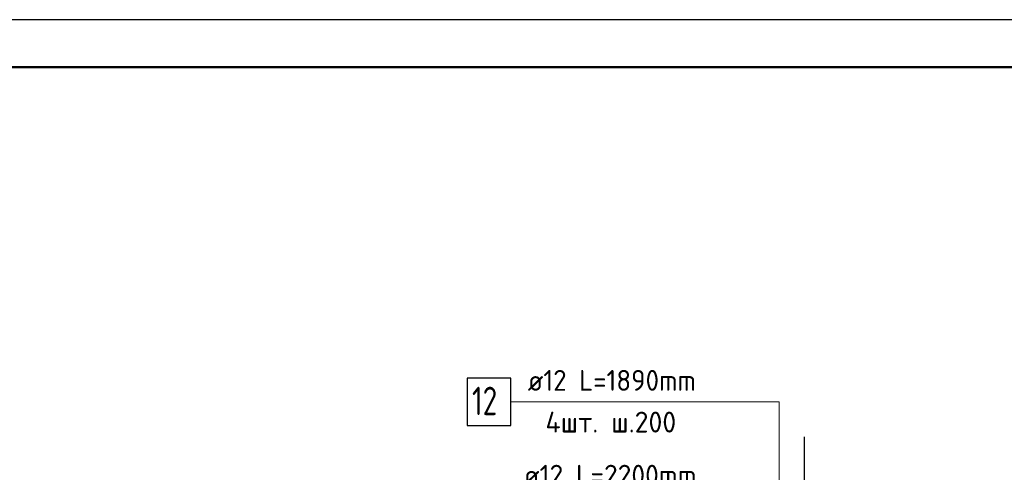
# Model space of a CAD drawing. Header units: millimetres. Extents: x 0 to 61017, y 0 to 42000.
# Tile 8 of 30: x 5527 to 15912, y 37228 to 42000. Entities that reach past the tile are written whole.
import ezdxf

# ---------------------------------------------------------------- set-up
doc = ezdxf.new("R2010")
doc.units = ezdxf.units.MM
doc.linetypes.add('______5', pattern=[1100, 800, -100, 100, -100])
for name, color, linetype, lineweight in [('Standard', 7, 'Continuous', 25), ('ДОП Верх по Х', 7, 'Continuous', 25), ('Оси', 40, '______5', 18), ('Позиционная метка номер позиции', 7, 'Continuous', 13)]:
    doc.layers.add(name, color=color, linetype=linetype, lineweight=lineweight)
doc.styles.add('ISOCPEUR', font='txt')

msp = doc.modelspace()

# ---------------------------------------------------------------- linework, layer by layer
at = {"layer": 'Standard', "color": 7, "linetype": 'Continuous', "lineweight": 13, "transparency": 33554687}
msp.add_lwpolyline([(0, 0), (59400, 0), (59400, 42000), (0, 42000), (0, 0)], close=True, dxfattribs=at)
at = {"layer": 'Standard', "color": 7, "linetype": 'Continuous', "lineweight": -3, "transparency": 33554687}
msp.add_lwpolyline([(0, 42000), (0, 0), (59400, 0), (59400, 42000), (0, 42000)], dxfattribs=at)
at = {"layer": 'Standard', "color": 7, "linetype": 'Continuous', "lineweight": 25, "transparency": 33554687}
msp.add_lwpolyline([(0, 42000), (0, 0), (59400, 0), (59400, 42000), (0, 42000)], dxfattribs=at)
at = {"layer": 'Standard', "color": 7, "linetype": 'Continuous', "lineweight": 18, "transparency": 33554687}
msp.add_lwpolyline([(59400, 42000), (0, 42000), (0, 0), (59400, 0), (59400, 42000)], dxfattribs=at)
at = {"layer": 'Standard', "color": 7, "linetype": 'Continuous', "lineweight": 13, "transparency": 33554687}
msp.add_lwpolyline([(59400, 42000), (0, 42000), (0, 0), (59400, 0), (59400, 42000)], dxfattribs=at)
at = {"layer": 'Standard', "color": 7, "linetype": 'Continuous', "lineweight": 50, "transparency": 33554687}
msp.add_lwpolyline([(2000, 41500), (58900, 41500), (58900, 500), (2000, 500), (2000, 41500)], close=True, dxfattribs=at)
at = {"layer": 'ДОП Верх по Х', "color": 7, "linetype": 'Continuous', "lineweight": 13, "transparency": 33554687}
msp.add_line((10865, 37970), (12907, 37970), dxfattribs=at)
at = {"layer": 'ДОП Верх по Х', "color": 7, "linetype": 'Continuous', "lineweight": 25, "transparency": 33554687}
msp.add_lwpolyline([(10247, 37720), (10707, 37720), (10707, 38220), (10247, 38220), (10247, 37720)], dxfattribs=at)
at = {"layer": 'Оси', "color": 8, "linetype": '______5', "lineweight": -3, "transparency": 33554687}
msp.add_line((13800, 37600), (13800, 15970), dxfattribs=at)
at = {"layer": 'Позиционная метка номер позиции', "color": 7, "linetype": 'Continuous', "lineweight": 13, "transparency": 33554687}
msp.add_lwpolyline([(14061, 35000), (13538, 35523), (13538, 37970), (10707, 37970)], dxfattribs=at)

# ---------------------------------------------------------------- texts
at = {"layer": 'ДОП Верх по Х', "color": 7, "linetype": 'Continuous', "lineweight": 13, "transparency": 33554687, "attachment_point": 7, "style": 'ISOCPEUR'}
for s, insert, char_height, width in [('\\W0.94;ø12 L=1890mm ', (10885, 38087), 220, 2104.38), ('\\W0.75;12', (10297, 37830), 300, 472.28), ('\\W0.97;4шт. ш.200 ', (11072, 37647), 220, 1734.41), ('\\W0.96;ø12 L=2200mm ', (10841, 37087), 220, 2150.52)]:
    msp.add_mtext(s, dxfattribs=dict(at, insert=insert, char_height=char_height, width=width))

doc.saveas('drawing.dxf')
